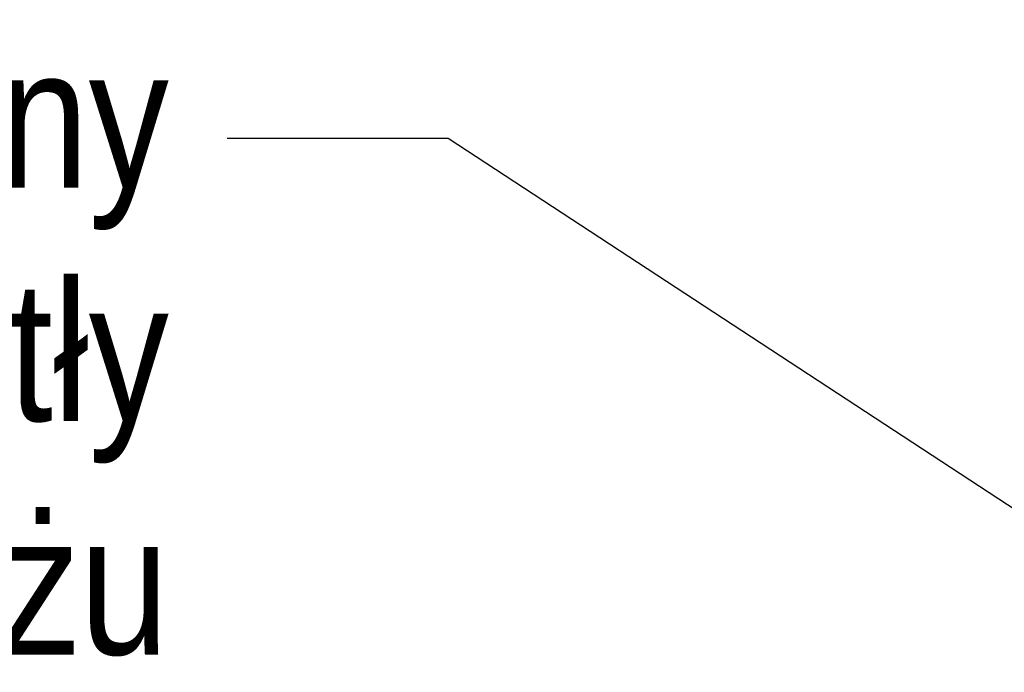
# Model space of a CAD drawing. Header units: centimetres. Extents: x 1912 to 37354, y 4932 to 6633.
# Tile 51 of 236: x 13848 to 13932, y 5741 to 5797. Entities that reach past the tile are written whole.
import ezdxf
from ezdxf import colors
from ezdxf.entities.mleader import LeaderData, LeaderLine
from ezdxf.math import Vec2, Vec3

# ---------------------------------------------------------------- set-up
doc = ezdxf.new("R2010")
doc.units = ezdxf.units.CM
doc.layers.add('IS_Opis', color=250, linetype='Continuous', lineweight=9)
doc.styles.add('styl1', font='ARIALN.TTF')

msp = doc.modelspace()

# ---------------------------------------------------------------- leaders
at = {"layer": 'IS_Opis'}
ml = msp.add_multileader_mtext('Standard', dxfattribs=at)
ml.set_content('Projektowany kocioł gazowy 1-funkcyjny 100kW z zamkniętą komorą spalania. Kotły zamontować na prefabrykowanym stelażu', color=256, style='styl1')
ml.set_leader_properties()
ml.build(insert=Vec2(0, 0))
ml.multileader.update_dxf_attribs({"dogleg_length": 5, "arrow_head_size": 7.5})
ctx = ml.context
ctx.base_point, ctx.char_height, ctx.arrow_head_size, ctx.landing_gap_size, ctx.plane_origin = Vec3(13594.447, 5786.957), 12, 7.5, 5, Vec3(14031.09, 5884.081)
ctx.text_align_type = 2
notes = []
notes.append((ctx, [(1, (1, 1, 0), (13884.638, 5786.957), (-1, 0), 18.917, [(2, [(13884.638, 5734.494), (14044.638, 5734.494), (13964.638, 5734.494)], 0, [])])]))
ctx.mtext.insert, ctx.mtext.width, ctx.mtext.defined_height, ctx.mtext.alignment, ctx.mtext.flow_direction = Vec3(13860.721, 5794.721), 272.7828, 76.915, 3, 5
for ctx, leaders in notes:
    for number, flags, end, landing, length, lines in leaders:
        leader = LeaderData()
        leader.index, (leader.has_last_leader_line, leader.has_dogleg_vector, leader.attachment_direction) = number, flags
        leader.last_leader_point, leader.dogleg_vector, leader.dogleg_length = Vec3(end), Vec3(landing), length
        for number, points, colour, breaks in lines:
            line = LeaderLine()
            line.index, line.vertices, line.color, line.breaks = number, Vec3.list(points), colors.encode_raw_color(colour), breaks
            leader.lines.append(line)
        ctx.leaders.append(leader)

doc.saveas('drawing.dxf')
